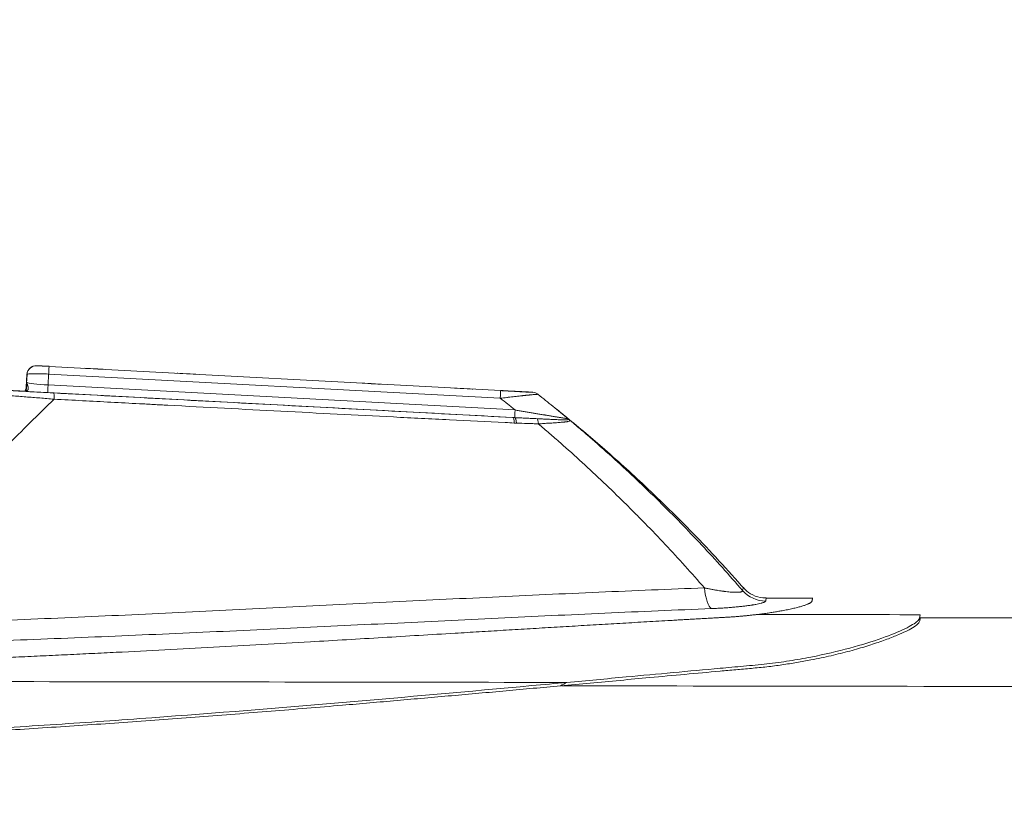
# Model space of a CAD drawing. Header units: millimetres. Extents: x 0 to 594, y 0 to 420.
# Tile 152 of 256: x 288 to 304, y 166 to 179. Entities that reach past the tile are written whole.
import ezdxf

# ---------------------------------------------------------------- set-up
doc = ezdxf.new("R2010")
doc.units = ezdxf.units.MM
doc.layers.add('1', color=7, linetype='Continuous', true_color=0xffffff)
doc.styles.add('Arial', font='txt')
doc.dimstyles.get("Standard").update_dxf_attribs({"dimtxt": 0.18, "dimasz": 0.18, "dimexe": 0.18, "dimexo": 0.0625, "dimgap": 0.09, "dimtad": 0, "dimtih": 1, "dimtoh": 1, "dimdec": 4, "dimzin": 0, "dimdsep": 46, "dimtxsty": 'Standard', "dimcen": 0.09, "dimadec": 0, "dimazin": 0, "dimtfac": 1, "dimtdec": 4, "dimtofl": 0, "dimtmove": 0, "dimatfit": 3, "dimfxl": 0, "dimtolj": 1, "dimtzin": 0, "dimarcsym": 0})

# ---------------------------------------------------------------- blocks, each defined once
blk = doc.blocks.new('_U8')
at = {"layer": '1', "color": 18, "lineweight": 18}
for p, q in [((226.904, 215.398), (226.904, 196.891)), ((318.503, 149.327), (318.503, 200.891)), ((226.904, 198.891), (243.541, 198.891)), ((318.503, 198.891), (301.867, 198.891))]:
    blk.add_line(p, q, dxfattribs=at)
at = {"layer": '1', "color": 18}
for points in [[(226.904, 198.891), (230.404, 199.829), (230.404, 197.953)], [(318.503, 198.891), (315.003, 197.953), (315.003, 199.829)]]:
    blk.add_solid(points, dxfattribs=at)
at = {"layer": '1', "color": 18, "linetype": 'Continuous', "lineweight": 13, "char_height": 3.5, "attachment_point": 7, "line_spacing_factor": 1.047437, "style": 'Arial'}
for s, insert in [('\\fArial|b0|i0;\\W1.0000;LCG (DRY WEIGHT)', (255.173, 196.255)), ('\\fArial|b0|i0;\\W1.0000;1.8', (245.226, 196.255))]:
    blk.add_mtext(s, dxfattribs=dict(at, insert=insert))
blk = doc.blocks.new('_U12')
at = {"layer": '1', "color": 18, "lineweight": 18}
for p, q in [((226.904, 215.398), (336.077, 215.398)), ((334.077, 215.398), (334.077, 177.501)), ((334.077, 127.437), (334.077, 165.334)), ((257.513, 127.437), (336.077, 127.437))]:
    blk.add_line(p, q, dxfattribs=at)
at = {"layer": '1', "color": 18}
for points in [[(334.077, 215.398), (335.015, 211.898), (333.139, 211.898)], [(334.077, 127.437), (333.139, 130.937), (335.015, 130.937)]]:
    blk.add_solid(points, dxfattribs=at)
at = {"layer": '1', "color": 18, "linetype": 'Continuous', "lineweight": 13, "char_height": 3.5, "attachment_point": 7, "rotation": 90, "line_spacing_factor": 1.047437, "style": 'Arial'}
for s, insert in [('\\fArial|b0|i0;\\W1.0000;LIFTING STROPS* EYE', (344.118, 145.124)), ('\\fArial|b0|i0;\\W1.0000;1.76', (337.056, 166.992))]:
    blk.add_mtext(s, dxfattribs=dict(at, insert=insert))

msp = doc.modelspace()

# ---------------------------------------------------------------- linework, layer by layer
at = {"layer": '1', "color": 155, "linetype": 'Continuous', "lineweight": 18}
for p, q in [((287.813, 172.985), (287.802, 172.776)), ((287.814, 172.985), (287.802, 172.773)), ((287.803, 172.775), (287.814, 172.984)), ((295.491, 172.724), (288.171, 173.116)), ((287.783, 172.716), (287.783, 172.716)), ((300.548, 169.357), (299.795, 169.358))]:
    msp.add_line(p, q, dxfattribs=at)
at = {"layer": '1', "color": 155, "linetype": 'Continuous', "lineweight": 13}
for p, q in [((287.814, 172.984), (287.814, 172.985)), ((287.971, 173.127), (287.972, 173.126)), ((288.165, 172.991), (288.156, 172.814)), ((295.485, 172.598), (288.165, 172.991)), ((288.172, 173.115), (295.491, 172.722)), ((295.685, 172.286), (288.149, 172.69)), ((288.156, 172.814), (295.726, 172.408))]:
    msp.add_line(p, q, dxfattribs=at)
at = {"layer": '1', "color": 155, "linetype": 'Continuous', "lineweight": 18}
for centre, major_axis, ratio, start_param, end_param in [((287.963, 172.977), (-0.141, -0.05), 1, 4.317469, 5.888266), ((288.171, 173.116), (-0.2, 0.011), 0.000807, 4.712725, 6.283522), ((288.148, 172.692), (-0.499, 0.027), 0.000807, 5.545211, 5.617924), ((296.003, 172.545), (-0.019, -0.149), 0.999942, 2.596592, 3.215129)]:
    msp.add_ellipse(centre, major_axis=major_axis, ratio=ratio, start_param=start_param, end_param=end_param, dxfattribs=at)
at = {"layer": '1', "color": 155, "linetype": 'Continuous', "lineweight": 13}
for centre, major_axis, ratio, start_param, end_param in [((287.964, 172.976), (-0.141, -0.05), 1, 4.317469, 5.888266), ((288.164, 172.965), (-0.349, 0.019), 0.073672, 4.712055, 6.282852), ((288.172, 173.115), (-0.2, 0.011), 0.000807, 0.000336, 1.571133), ((288.164, 172.965), (0.008, 0.15), 0.000331, 4.886239, 6.282391), ((288.157, 172.84), (-0.349, 0.019), 0.075285, 0.133797, 1.571139), ((288.149, 172.691), (-0.499, 0.027), 0.000807, 0.665814, 1.571133), ((287.888, 172.607), (0.104, -0.108), 0.654021, 2.657323, 3.127732), ((288.157, 172.84), (-0.008, -0.15), 0.000331, 4.886239, 6.282391), ((288.239, 172.534), (-0.008, -0.15), 0.077517, 1.9139, 3.140796), ((295.483, 172.573), (0.008, 0.15), 0.000331, 4.886239, 6.282391), ((295.727, 172.434), (-0.008, -0.15), 0.000331, 4.886239, 6.256032), ((295.677, 172.136), (0.008, 0.15), 0.222991, 5.14428, 6.28237), ((295.711, 172.135), (0.007, 0.15), 0.226343, 5.144034, 6.255309), ((296.067, 172.121), (-0.008, -0.15), 0.231452, 2.016095, 2.955899), ((296.499, 172.142), (0.097, 0.114), 0.793868, 0.015823, 0.096835), ((298.905, 169.68), (-0.021, 0.5), 0.248298, 1.879496, 2.967065), ((299.787, 169.807), (0.489, -0.104), 0.995768, 4.070635, 4.919785)]:
    msp.add_ellipse(centre, major_axis=major_axis, ratio=ratio, start_param=start_param, end_param=end_param, dxfattribs=at)
at = {"layer": '1', "color": 155, "linetype": 'Continuous', "lineweight": 18}
for centre in [(288.901, 173.076), (290.399, 172.996), (293.394, 172.835), (294.892, 172.755)]:
    msp.add_ellipse(centre, major_axis=(0.15, -0.008), ratio=0.000795, dxfattribs=at)
for points, knots in [([(287.922, 173.121), (287.92, 173.121), (287.901, 173.116), (287.868, 173.096), (287.833, 173.057), (287.816, 173.017), (287.815, 172.992), (287.816, 172.985)], [0, 0, 0, 0, 0.025609, 0.327167, 0.594755, 0.882023, 1, 1, 1, 1]), ([(287.81, 172.857), (287.81, 172.854), (287.81, 172.852), (287.809, 172.847), (287.809, 172.844), (287.809, 172.836), (287.808, 172.831), (287.808, 172.82), (287.807, 172.813), (287.807, 172.806)], [0, 0, 0, 0, 0.150421, 0.150421, 0.300842, 0.300842, 0.601685, 0.601685, 1, 1, 1, 1]), ([(287.784, 172.713), (287.719, 172.716), (287.654, 172.72), (287.575, 172.724), (287.562, 172.724), (287.549, 172.725)], [0, 0, 0, 0, 0.829923, 0.829923, 1, 1, 1, 1]), ([(287.756, 172.711), (287.748, 172.712), (287.73, 172.713), (287.713, 172.714), (287.699, 172.714), (287.695, 172.715), (287.688, 172.715), (287.686, 172.715), (287.681, 172.715), (287.679, 172.716), (287.668, 172.716), (287.659, 172.717), (287.65, 172.717)], [0, 0, 0, 0, 0.25, 0.5, 0.5, 0.625, 0.625, 0.6875, 0.6875, 0.75, 0.75, 1, 1, 1, 1]), ([(287.784, 172.715), (287.784, 172.715), (287.783, 172.714), (287.782, 172.713), (287.767, 172.711), (287.753, 172.711), (287.744, 172.713), (287.742, 172.713)], [0, 0, 0, 0, 0.257336, 0.555101, 0.746577, 0.944902, 1, 1, 1, 1]), ([(287.783, 172.716), (287.782, 172.716), (287.782, 172.715), (287.769, 172.713), (287.759, 172.713), (287.755, 172.713)], [0, 0, 0, 0, 0.498046, 0.832135, 1, 1, 1, 1]), ([(287.806, 172.805), (287.806, 172.798), (287.804, 172.77), (287.795, 172.732), (287.784, 172.716), (287.784, 172.715), (287.784, 172.715)], [0, 0, 0, 0, 0.142367, 0.59435, 0.877458, 1, 1, 1, 1]), ([(287.803, 172.775), (287.801, 172.758), (287.793, 172.732), (287.784, 172.717), (287.784, 172.717), (287.784, 172.717)], [0, 0, 0, 0, 0.476972, 0.844287, 1, 1, 1, 1]), ([(296.011, 172.696), (296.011, 172.696), (296.01, 172.696), (296.006, 172.696), (296.004, 172.696), (296.001, 172.696), (296, 172.696), (295.997, 172.696), (295.996, 172.696), (295.992, 172.697), (295.989, 172.697), (295.982, 172.697), (295.979, 172.697), (295.971, 172.698), (295.967, 172.698), (295.961, 172.698), (295.959, 172.698), (295.954, 172.699), (295.952, 172.699), (295.945, 172.699), (295.94, 172.7), (295.93, 172.7), (295.925, 172.7), (295.909, 172.701), (295.898, 172.702), (295.884, 172.703), (295.881, 172.703), (295.875, 172.703), (295.872, 172.703), (295.863, 172.704), (295.857, 172.704), (295.839, 172.705), (295.827, 172.706), (295.801, 172.707), (295.789, 172.708), (295.763, 172.709), (295.75, 172.71), (295.73, 172.711), (295.723, 172.711), (295.71, 172.712), (295.703, 172.712), (295.683, 172.713), (295.669, 172.714), (295.642, 172.716), (295.628, 172.716), (295.601, 172.718), (295.587, 172.719), (295.546, 172.721), (295.518, 172.722), (295.491, 172.724)], [0, 0, 0, 0, 0.0625, 0.0625, 0.09375, 0.09375, 0.109375, 0.109375, 0.125, 0.125, 0.15625, 0.15625, 0.1875, 0.1875, 0.21875, 0.21875, 0.234375, 0.234375, 0.25, 0.25, 0.28125, 0.28125, 0.3125, 0.3125, 0.375, 0.375, 0.390625, 0.390625, 0.40625, 0.40625, 0.4375, 0.4375, 0.5, 0.5, 0.5625, 0.5625, 0.625, 0.625, 0.65625, 0.65625, 0.6875, 0.6875, 0.75, 0.75, 0.8125, 0.8125, 0.875, 0.875, 1, 1, 1, 1]), ([(295.491, 172.722), (295.519, 172.721), (295.546, 172.719), (295.587, 172.717), (295.601, 172.716), (295.628, 172.715), (295.642, 172.714), (295.669, 172.713), (295.682, 172.712), (295.709, 172.71), (295.722, 172.71), (295.748, 172.708), (295.761, 172.708), (295.781, 172.707), (295.787, 172.706), (295.797, 172.706), (295.8, 172.706), (295.807, 172.705), (295.81, 172.705), (295.826, 172.704), (295.838, 172.703), (295.863, 172.702), (295.875, 172.702), (295.889, 172.701), (295.892, 172.701), (295.898, 172.7), (295.906, 172.7), (295.914, 172.699), (295.93, 172.699), (295.94, 172.698), (295.954, 172.697), (295.959, 172.697), (295.965, 172.697), (295.967, 172.697), (295.971, 172.696), (295.973, 172.696), (295.979, 172.696), (295.983, 172.696), (295.989, 172.696), (295.992, 172.695), (295.996, 172.695), (295.998, 172.695), (296, 172.695), (296.001, 172.695), (296.001, 172.695), (296.004, 172.695), (296.006, 172.695), (296.01, 172.694), (296.011, 172.694), (296.011, 172.694)], [0, 0, 0, 0, 0.125, 0.125, 0.1875, 0.1875, 0.25, 0.25, 0.3125, 0.3125, 0.375, 0.375, 0.4375, 0.4375, 0.46875, 0.46875, 0.484375, 0.484375, 0.5, 0.5, 0.5625, 0.5625, 0.625, 0.625, 0.640625, 0.640625, 0.65625, 0.6875, 0.6875, 0.75, 0.75, 0.78125, 0.78125, 0.796875, 0.796875, 0.8125, 0.8125, 0.84375, 0.84375, 0.875, 0.875, 0.890625, 0.898438, 0.898438, 0.90625, 0.90625, 0.9375, 0.9375, 1, 1, 1, 1]), ([(295.491, 172.722), (295.519, 172.721), (295.547, 172.719), (295.588, 172.717), (295.601, 172.716), (295.628, 172.715), (295.642, 172.714), (295.669, 172.713), (295.682, 172.712), (295.709, 172.711), (295.722, 172.71), (295.748, 172.709), (295.762, 172.708), (295.781, 172.707), (295.788, 172.706), (295.797, 172.706), (295.801, 172.706), (295.807, 172.705), (295.81, 172.705), (295.826, 172.704), (295.839, 172.704), (295.863, 172.702), (295.875, 172.702), (295.889, 172.701), (295.892, 172.701), (295.898, 172.701), (295.906, 172.7), (295.915, 172.7), (295.93, 172.699), (295.94, 172.698), (295.954, 172.698), (295.959, 172.697), (295.965, 172.697), (295.967, 172.697), (295.971, 172.697), (295.973, 172.697), (295.979, 172.696), (295.983, 172.696), (295.989, 172.696), (295.992, 172.696), (295.996, 172.695), (295.998, 172.695), (296, 172.695), (296.001, 172.695), (296.002, 172.695), (296.004, 172.695), (296.006, 172.695), (296.01, 172.695), (296.011, 172.695), (296.011, 172.695)], [0, 0, 0, 0, 0.125, 0.125, 0.1875, 0.1875, 0.25, 0.25, 0.3125, 0.3125, 0.375, 0.375, 0.4375, 0.4375, 0.46875, 0.46875, 0.484375, 0.484375, 0.5, 0.5, 0.5625, 0.5625, 0.625, 0.625, 0.640625, 0.640625, 0.65625, 0.6875, 0.6875, 0.75, 0.75, 0.78125, 0.78125, 0.796875, 0.796875, 0.8125, 0.8125, 0.84375, 0.84375, 0.875, 0.875, 0.890625, 0.898438, 0.898438, 0.90625, 0.90625, 0.9375, 0.9375, 1, 1, 1, 1]), ([(296.096, 172.662), (296.178, 172.597), (296.259, 172.532), (296.421, 172.401), (296.501, 172.335), (296.581, 172.268)], [0, 0, 0, 0, 0.5, 0.5, 1, 1, 1, 1]), ([(295.719, 172.284), (295.75, 172.283), (295.78, 172.281), (295.841, 172.279), (295.871, 172.277), (295.931, 172.275), (295.961, 172.273), (296.006, 172.271), (296.021, 172.27), (296.051, 172.269), (296.066, 172.268), (296.081, 172.267)], [0, 0, 0, 0, 0.25, 0.25, 0.5, 0.5, 0.75, 0.75, 0.875, 0.875, 1, 1, 1, 1]), ([(299.441, 169.506), (299.17, 169.815), (298.646, 170.383), (297.871, 171.145), (297.173, 171.777), (296.73, 172.151), (296.524, 172.319)], [0, 0, 0, 0, 0.303522, 0.571347, 0.803506, 1, 1, 1, 1]), ([(299.441, 169.507), (299.17, 169.815), (298.646, 170.383), (297.871, 171.145), (297.173, 171.778), (296.73, 172.151), (296.524, 172.319)], [0, 0, 0, 0, 0.303522, 0.571347, 0.803506, 1, 1, 1, 1]), ([(299.795, 169.364), (299.776, 169.362), (299.701, 169.357), (299.579, 169.402), (299.475, 169.467), (299.435, 169.517), (299.427, 169.528)], [0, 0, 0, 0, 0.132616, 0.539509, 0.903832, 1, 1, 1, 1]), ([(280.659, 169.382), (280.659, 169.382), (280.659, 169.381), (280.66, 169.377), (280.665, 169.364), (280.67, 169.348), (280.674, 169.335), (280.677, 169.326), (280.68, 169.316), (280.684, 169.305), (280.687, 169.293), (280.691, 169.281), (280.695, 169.268), (280.699, 169.256), (280.703, 169.245), (280.706, 169.235), (280.71, 169.224), (280.713, 169.213), (280.716, 169.202), (280.721, 169.191), (280.728, 169.179), (280.737, 169.167), (280.749, 169.155), (280.763, 169.142), (280.78, 169.129), (280.799, 169.116), (280.819, 169.102), (280.842, 169.089), (280.867, 169.075), (280.894, 169.062), (280.922, 169.048), (280.953, 169.034), (280.987, 169.02), (281.022, 169.006), (281.06, 168.992), (281.1, 168.979), (281.141, 168.965), (281.185, 168.952), (281.229, 168.939), (281.275, 168.926), (281.33, 168.911), (281.392, 168.894), (281.463, 168.874), (281.534, 168.854), (281.605, 168.833), (281.677, 168.813), (281.75, 168.792), (281.823, 168.771), (281.897, 168.75), (281.971, 168.729), (282.046, 168.707), (282.121, 168.686), (282.188, 168.666), (282.247, 168.65), (282.298, 168.635), (282.349, 168.62), (282.401, 168.606), (282.452, 168.591), (282.504, 168.577), (282.556, 168.562), (282.608, 168.547), (282.67, 168.53), (282.742, 168.511), (282.825, 168.49), (282.91, 168.471), (282.997, 168.452), (283.085, 168.434), (283.174, 168.418), (283.264, 168.402), (283.361, 168.386), (283.466, 168.371), (283.579, 168.356), (283.694, 168.343), (283.81, 168.331), (283.925, 168.322), (284.038, 168.314), (284.15, 168.307), (284.262, 168.302), (284.374, 168.298), (284.487, 168.296), (284.599, 168.294), (284.696, 168.294), (284.778, 168.295), (284.844, 168.296), (284.91, 168.297), (284.976, 168.299), (285.042, 168.301), (285.108, 168.303), (285.174, 168.305), (285.241, 168.308), (285.351, 168.311), (285.505, 168.317), (285.703, 168.324), (285.901, 168.331), (286.099, 168.338), (286.297, 168.346), (286.495, 168.354), (286.693, 168.361), (286.957, 168.372), (287.286, 168.386), (287.682, 168.403), (288.077, 168.421), (288.472, 168.44), (288.866, 168.459), (289.392, 168.485), (290.049, 168.518), (290.836, 168.561), (291.622, 168.604), (292.341, 168.645), (292.993, 168.683), (293.58, 168.718), (294.166, 168.753), (294.686, 168.784), (295.141, 168.812), (295.531, 168.835), (295.92, 168.858), (296.309, 168.882), (296.697, 168.905), (297.021, 168.924), (297.279, 168.939), (297.473, 168.951), (297.667, 168.962), (297.86, 168.973), (298.054, 168.985), (298.215, 168.994), (298.344, 169.001), (298.441, 169.007), (298.538, 169.012), (298.634, 169.018), (298.731, 169.023), (298.827, 169.029), (298.924, 169.034), (299.01, 169.039), (299.085, 169.043), (299.149, 169.047), (299.212, 169.051), (299.275, 169.055), (299.337, 169.06), (299.398, 169.066), (299.458, 169.071), (299.518, 169.077), (299.587, 169.085), (299.663, 169.094), (299.747, 169.104), (299.829, 169.116), (299.906, 169.128), (299.981, 169.14), (300.044, 169.151), (300.097, 169.161), (300.141, 169.17), (300.183, 169.179), (300.222, 169.188), (300.26, 169.197), (300.295, 169.206), (300.329, 169.214), (300.36, 169.223), (300.389, 169.232), (300.415, 169.24), (300.439, 169.249), (300.461, 169.257), (300.479, 169.265), (300.495, 169.272), (300.508, 169.28), (300.519, 169.287), (300.527, 169.294), (300.533, 169.3), (300.536, 169.306), (300.537, 169.312), (300.538, 169.317), (300.539, 169.322), (300.54, 169.327), (300.541, 169.332), (300.542, 169.336), (300.543, 169.339), (300.544, 169.343), (300.545, 169.347), (300.545, 169.351), (300.546, 169.354), (300.546, 169.356), (300.547, 169.357), (300.547, 169.357), (300.547, 169.357)], [0, 0, 0, 0, 0.003159, 0.014736, 0.026315, 0.037884, 0.041736, 0.045587, 0.049437, 0.053285, 0.057133, 0.060981, 0.064829, 0.068677, 0.071243, 0.073809, 0.076375, 0.078942, 0.081509, 0.084078, 0.086651, 0.089231, 0.091821, 0.094425, 0.097035, 0.099643, 0.102242, 0.104833, 0.107418, 0.110003, 0.112591, 0.115186, 0.117793, 0.120406, 0.123016, 0.125618, 0.128212, 0.130802, 0.133388, 0.135973, 0.138559, 0.142438, 0.146319, 0.150201, 0.154085, 0.15797, 0.161855, 0.165739, 0.169621, 0.173501, 0.17738, 0.181258, 0.185136, 0.187721, 0.190305, 0.19289, 0.195475, 0.19806, 0.200645, 0.20323, 0.205816, 0.208405, 0.212296, 0.216192, 0.220085, 0.22397, 0.22784, 0.231699, 0.235552, 0.239403, 0.244031, 0.248674, 0.253336, 0.258005, 0.26267, 0.267097, 0.271512, 0.275918, 0.28032, 0.284722, 0.289127, 0.293541, 0.296121, 0.298704, 0.301291, 0.303882, 0.306476, 0.309071, 0.311666, 0.31426, 0.316855, 0.324639, 0.332423, 0.340206, 0.347989, 0.355772, 0.363555, 0.371338, 0.379122, 0.394689, 0.410256, 0.425823, 0.44139, 0.456955, 0.472521, 0.503654, 0.534787, 0.565915, 0.597036, 0.620376, 0.643714, 0.667054, 0.690394, 0.705956, 0.72152, 0.737085, 0.752652, 0.768219, 0.783786, 0.791569, 0.799351, 0.807134, 0.814917, 0.822699, 0.830482, 0.834374, 0.838266, 0.842158, 0.846049, 0.849941, 0.853834, 0.857726, 0.861617, 0.86421, 0.866799, 0.869382, 0.871958, 0.874531, 0.877103, 0.879677, 0.882254, 0.884838, 0.888725, 0.89261, 0.896478, 0.900336, 0.904198, 0.908073, 0.910665, 0.913259, 0.915847, 0.918424, 0.920993, 0.923561, 0.926133, 0.92871, 0.931294, 0.933885, 0.936475, 0.939052, 0.941607, 0.944146, 0.946673, 0.949196, 0.951719, 0.954244, 0.956776, 0.959313, 0.961854, 0.964396, 0.966938, 0.969481, 0.972023, 0.974565, 0.977108, 0.980922, 0.984736, 0.988548, 0.992357, 0.996167, 1, 1, 1, 1]), ([(296.46, 167.935), (296.621, 167.95), (296.943, 167.979), (297.425, 168.024), (297.936, 168.071), (298.477, 168.121), (298.942, 168.163), (299.301, 168.196), (299.554, 168.218), (299.807, 168.242), (300.051, 168.275), (300.289, 168.312), (300.558, 168.36), (300.85, 168.422), (301.154, 168.499), (301.43, 168.579), (301.673, 168.66), (301.88, 168.739), (302.049, 168.813), (302.175, 168.879), (302.239, 168.927), (302.271, 168.959), (302.281, 168.98), (302.284, 169.001), (302.288, 169.019), (302.292, 169.036), (302.292, 169.039), (302.292, 169.038), (302.292, 169.038)], [0, 0, 0, 0, 0.054746, 0.109492, 0.164239, 0.229252, 0.294265, 0.323158, 0.352055, 0.380942, 0.409834, 0.438722, 0.467614, 0.510935, 0.554258, 0.59758, 0.6409, 0.68422, 0.72754, 0.770853, 0.814171, 0.835839, 0.857506, 0.879178, 0.911683, 0.944189, 0.998363, 1, 1, 1, 1]), ([(302.292, 169.088), (302.292, 169.088), (302.292, 169.088), (302.292, 169.088), (302.29, 169.079), (302.286, 169.058), (302.285, 169.053), (302.283, 169.042), (302.282, 169.036), (302.278, 169.023), (302.274, 169.016), (302.263, 169.001), (302.255, 168.993), (302.227, 168.967), (302.201, 168.948), (302.133, 168.906), (302.091, 168.884), (301.943, 168.813), (301.817, 168.761), (301.517, 168.654), (301.342, 168.599), (300.956, 168.495), (300.744, 168.445), (300.406, 168.379), (300.289, 168.359), (300.111, 168.331), (300.05, 168.322), (299.929, 168.305), (299.868, 168.298), (299.681, 168.276), (299.554, 168.265), (299.301, 168.242), (299.174, 168.231), (298.541, 168.173), (298.033, 168.126), (297.205, 168.049), (296.885, 168.02), (296.565, 167.99)], [0, 0, 0, 0, 0.012497, 0.012497, 0.100219, 0.100219, 0.12215, 0.12215, 0.14408, 0.14408, 0.166011, 0.166011, 0.187941, 0.187941, 0.231803, 0.231803, 0.275664, 0.275664, 0.363386, 0.363386, 0.451108, 0.451108, 0.538831, 0.538831, 0.582692, 0.582692, 0.604622, 0.604622, 0.626553, 0.626553, 0.670414, 0.670414, 0.714275, 0.714275, 0.88972, 0.88972, 1, 1, 1, 1]), ([(296.565, 167.99), (296.376, 167.973), (296.186, 167.955), (294.977, 167.844), (293.953, 167.752), (291.899, 167.577), (290.869, 167.493), (289.319, 167.379), (288.802, 167.343), (287.767, 167.275), (287.248, 167.243), (286.47, 167.199), (286.21, 167.185), (285.691, 167.159), (285.431, 167.146), (285.041, 167.127), (284.911, 167.121), (284.651, 167.112), (284.521, 167.108), (284.26, 167.108), (284.129, 167.112), (283.869, 167.122), (283.739, 167.13), (283.352, 167.161), (283.096, 167.192), (282.596, 167.274), (282.352, 167.325), (282.001, 167.416), (281.887, 167.448), (281.663, 167.517), (281.554, 167.553), (281.342, 167.628), (281.24, 167.668), (281.042, 167.748), (280.945, 167.789), (280.849, 167.83)], [0, 0, 0, 0, 0.035812, 0.035812, 0.22865, 0.22865, 0.421487, 0.421487, 0.517906, 0.517906, 0.614325, 0.614325, 0.662534, 0.662534, 0.710744, 0.710744, 0.734848, 0.734848, 0.758953, 0.758953, 0.783058, 0.783058, 0.807162, 0.807162, 0.855372, 0.855372, 0.903581, 0.903581, 0.927686, 0.927686, 0.951791, 0.951791, 0.975895, 0.975895, 1, 1, 1, 1]), ([(280.849, 167.785), (280.897, 167.765), (280.993, 167.724), (281.14, 167.664), (281.291, 167.604), (281.499, 167.527), (281.772, 167.438), (282.116, 167.34), (282.494, 167.252), (282.907, 167.177), (283.351, 167.119), (283.75, 167.086), (284.097, 167.07), (284.423, 167.064), (284.781, 167.074), (285.171, 167.092), (285.561, 167.11), (286.016, 167.133), (286.535, 167.161), (287.119, 167.194), (287.702, 167.229), (288.479, 167.279), (289.449, 167.345), (290.61, 167.432), (291.77, 167.523), (292.837, 167.612), (293.812, 167.697), (294.696, 167.775), (295.579, 167.854), (296.166, 167.908), (296.46, 167.935)], [0, 0, 0, 0, 0.012134, 0.024267, 0.0364, 0.048532, 0.072793, 0.097054, 0.121314, 0.149615, 0.177914, 0.206223, 0.224418, 0.24262, 0.26688, 0.291149, 0.315416, 0.339681, 0.376082, 0.412483, 0.448883, 0.485284, 0.558084, 0.630885, 0.703685, 0.776486, 0.832365, 0.888243, 0.944121, 1, 1, 1, 1])]:
    msp.add_open_spline(points, degree=3, knots=knots, dxfattribs=at)
at = {"layer": '1', "color": 155, "linetype": 'Continuous', "lineweight": 13}
for points, knots in [([(287.805, 172.785), (287.806, 172.788), (287.806, 172.792), (287.807, 172.805), (287.808, 172.815), (287.809, 172.83), (287.809, 172.835), (287.81, 172.843), (287.81, 172.845), (287.81, 172.85), (287.81, 172.853), (287.81, 172.855)], [0, 0, 0, 0, 0.140478, 0.140478, 0.570239, 0.570239, 0.78512, 0.78512, 0.89256, 0.89256, 1, 1, 1, 1]), ([(287.81, 172.855), (287.81, 172.855), (287.81, 172.854), (287.811, 172.853), (287.811, 172.851), (287.811, 172.85), (287.812, 172.846), (287.813, 172.844), (287.815, 172.837), (287.816, 172.832), (287.819, 172.823), (287.82, 172.818), (287.824, 172.808), (287.825, 172.803), (287.828, 172.795), (287.828, 172.793), (287.83, 172.788), (287.831, 172.785), (287.832, 172.78), (287.833, 172.777), (287.834, 172.772), (287.834, 172.769), (287.835, 172.764), (287.835, 172.761), (287.835, 172.756), (287.835, 172.753), (287.834, 172.749), (287.834, 172.747), (287.833, 172.744), (287.833, 172.743), (287.831, 172.739), (287.83, 172.736), (287.828, 172.734)], [0, 0, 0, 0, 0.015625, 0.015625, 0.03125, 0.0625, 0.0625, 0.125, 0.125, 0.25, 0.25, 0.375, 0.375, 0.5, 0.5, 0.5625, 0.5625, 0.625, 0.625, 0.6875, 0.6875, 0.75, 0.75, 0.8125, 0.8125, 0.875, 0.875, 0.90625, 0.90625, 0.9375, 0.9375, 1, 1, 1, 1]), ([(288.253, 172.584), (288.176, 172.59), (288.1, 172.597), (287.947, 172.609), (287.871, 172.615), (287.719, 172.627), (287.644, 172.633), (287.493, 172.645), (287.418, 172.651), (287.305, 172.66), (287.268, 172.663), (287.221, 172.667), (287.212, 172.668), (287.193, 172.669), (287.184, 172.67), (287.156, 172.672), (287.137, 172.673), (287.081, 172.678), (287.045, 172.681), (286.971, 172.686), (286.935, 172.689), (286.89, 172.693), (286.881, 172.693), (286.863, 172.695), (286.836, 172.697), (286.809, 172.699), (286.756, 172.703), (286.721, 172.705), (286.678, 172.709), (286.665, 172.71), (286.652, 172.711), (286.643, 172.711), (286.639, 172.712), (286.618, 172.713), (286.6, 172.715), (286.55, 172.718), (286.516, 172.721), (286.483, 172.723)], [0, 0, 0, 0, 0.125, 0.125, 0.25, 0.25, 0.375, 0.375, 0.5, 0.5, 0.5625, 0.5625, 0.578125, 0.578125, 0.59375, 0.59375, 0.625, 0.625, 0.6875, 0.6875, 0.75, 0.75, 0.765625, 0.765625, 0.78125, 0.8125, 0.8125, 0.875, 0.875, 0.890625, 0.898437, 0.898437, 0.90625, 0.90625, 0.9375, 0.9375, 1, 1, 1, 1]), ([(286.544, 172.776), (286.576, 172.774), (286.609, 172.772), (286.674, 172.769), (286.707, 172.767), (286.774, 172.763), (286.808, 172.761), (286.876, 172.758), (286.91, 172.756), (287.014, 172.75), (287.084, 172.746), (287.174, 172.742), (287.191, 172.741), (287.218, 172.739), (287.227, 172.739), (287.245, 172.738), (287.29, 172.735), (287.336, 172.733), (287.444, 172.727), (287.516, 172.723), (287.662, 172.715), (287.734, 172.712), (287.88, 172.704), (287.954, 172.7), (288.1, 172.692), (288.174, 172.688), (288.247, 172.684)], [0, 0, 0, 0, 0.0625, 0.0625, 0.125, 0.125, 0.1875, 0.1875, 0.25, 0.25, 0.375, 0.375, 0.40625, 0.40625, 0.421875, 0.421875, 0.4375, 0.5, 0.5, 0.625, 0.625, 0.75, 0.75, 0.875, 0.875, 1, 1, 1, 1]), ([(287.649, 172.719), (287.658, 172.718), (287.667, 172.718), (287.679, 172.717), (287.681, 172.717), (287.685, 172.717), (287.688, 172.717), (287.694, 172.716), (287.699, 172.716), (287.712, 172.715), (287.73, 172.714), (287.747, 172.714), (287.756, 172.713)], [0, 0, 0, 0, 0.25, 0.25, 0.3125, 0.3125, 0.375, 0.375, 0.5, 0.5, 0.75, 1, 1, 1, 1]), ([(287.828, 172.734), (287.827, 172.732), (287.825, 172.73), (287.823, 172.728), (287.822, 172.727), (287.821, 172.726), (287.82, 172.725), (287.818, 172.724), (287.815, 172.722), (287.812, 172.72), (287.809, 172.719), (287.808, 172.718), (287.807, 172.718), (287.806, 172.717), (287.803, 172.716), (287.801, 172.716), (287.799, 172.715), (287.797, 172.715), (287.796, 172.714), (287.794, 172.714), (287.792, 172.713), (287.787, 172.712), (287.783, 172.712), (287.775, 172.711), (287.772, 172.711), (287.766, 172.711), (287.764, 172.711), (287.76, 172.711), (287.758, 172.711), (287.756, 172.711)], [0, 0, 0, 0, 0.125, 0.125, 0.15625, 0.15625, 0.1875, 0.25, 0.25, 0.375, 0.375, 0.40625, 0.40625, 0.4375, 0.4375, 0.5, 0.53125, 0.53125, 0.5625, 0.5625, 0.625, 0.625, 0.75, 0.75, 0.875, 0.875, 0.9375, 0.9375, 1, 1, 1, 1]), ([(288.247, 172.684), (288.874, 172.65), (289.499, 172.617), (290.746, 172.55), (291.368, 172.517), (292.607, 172.451), (293.225, 172.418), (294.458, 172.352), (295.072, 172.319), (295.685, 172.286)], [0, 0, 0, 0, 0.25, 0.25, 0.5, 0.5, 0.75, 0.75, 1, 1, 1, 1]), ([(296.096, 172.662), (296.096, 172.663), (296.095, 172.663), (296.09, 172.663), (296.089, 172.663), (296.085, 172.663), (296.084, 172.663), (296.083, 172.663), (296.082, 172.663), (296.081, 172.662), (296.08, 172.662), (296.074, 172.662), (296.067, 172.662), (296.056, 172.661), (296.052, 172.66), (296.045, 172.66), (296.043, 172.66), (296.038, 172.659), (296.036, 172.659), (296.024, 172.658), (296.013, 172.657), (295.991, 172.655), (295.979, 172.654), (295.963, 172.652), (295.958, 172.652), (295.953, 172.651), (295.95, 172.651), (295.948, 172.651), (295.939, 172.65), (295.926, 172.649), (295.912, 172.647), (295.901, 172.646), (295.897, 172.646), (295.892, 172.645), (295.89, 172.645), (295.886, 172.644), (295.877, 172.643), (295.868, 172.642), (295.856, 172.641), (295.852, 172.641), (295.845, 172.64), (295.841, 172.639), (295.821, 172.637), (295.806, 172.636), (295.773, 172.632), (295.757, 172.63), (295.725, 172.626), (295.708, 172.625), (295.675, 172.621), (295.658, 172.619), (295.632, 172.616), (295.624, 172.615), (295.606, 172.613), (295.598, 172.612), (295.572, 172.609), (295.554, 172.607), (295.52, 172.603), (295.502, 172.601), (295.485, 172.598)], [0, 0, 0, 0, 0.0625, 0.0625, 0.09375, 0.09375, 0.109375, 0.109375, 0.117187, 0.117187, 0.125, 0.125, 0.1875, 0.1875, 0.21875, 0.21875, 0.234375, 0.234375, 0.25, 0.25, 0.3125, 0.3125, 0.375, 0.375, 0.390625, 0.398438, 0.398438, 0.40625, 0.40625, 0.4375, 0.46875, 0.46875, 0.484375, 0.484375, 0.492188, 0.492188, 0.5, 0.53125, 0.53125, 0.546875, 0.546875, 0.5625, 0.5625, 0.625, 0.625, 0.6875, 0.6875, 0.75, 0.75, 0.8125, 0.8125, 0.84375, 0.84375, 0.875, 0.875, 0.9375, 0.9375, 1, 1, 1, 1]), ([(296.011, 172.695), (296.01, 172.695), (296.009, 172.695), (296.008, 172.695), (296.008, 172.695), (296.008, 172.695), (296.008, 172.695), (296.009, 172.696), (296.01, 172.696), (296.011, 172.696)], [0, 0, 0, 0, 0.25, 0.25, 0.5, 0.5, 0.75, 0.75, 1, 1, 1, 1]), ([(288.253, 172.584), (288.179, 172.512), (288.106, 172.439), (287.959, 172.294), (287.885, 172.221), (287.775, 172.113), (287.719, 172.058), (287.664, 172.004), (287.636, 171.977), (287.618, 171.958), (287.526, 171.868), (287.443, 171.785), (287.298, 171.638), (287.225, 171.564), (287.081, 171.415), (287.01, 171.34), (286.797, 171.115), (286.656, 170.963), (286.377, 170.656), (286.24, 170.501), (286.069, 170.305), (286.035, 170.266), (285.968, 170.188), (285.866, 170.069), (285.766, 169.951), (285.566, 169.712), (285.434, 169.552), (285.173, 169.229), (285.044, 169.066), (284.917, 168.902)], [0, 0, 0, 0, 0.0625, 0.0625, 0.125, 0.125, 0.15625, 0.171875, 0.171875, 0.179687, 0.1875, 0.25, 0.25, 0.3125, 0.3125, 0.375, 0.375, 0.5, 0.5, 0.625, 0.625, 0.65625, 0.65625, 0.6875, 0.75, 0.75, 0.875, 0.875, 1, 1, 1, 1]), ([(295.565, 172.205), (295.264, 172.219), (294.962, 172.234), (294.509, 172.257), (294.358, 172.264), (294.055, 172.28), (293.904, 172.287), (293.449, 172.31), (293.146, 172.326), (292.538, 172.357), (292.234, 172.373), (291.32, 172.42), (290.708, 172.453), (290.019, 172.489), (289.942, 172.493), (289.789, 172.502), (289.559, 172.514), (289.328, 172.526), (288.868, 172.551), (288.56, 172.567), (288.253, 172.584)], [0, 0, 0, 0, 0.125, 0.125, 0.1875, 0.1875, 0.25, 0.25, 0.375, 0.375, 0.5, 0.5, 0.75, 0.75, 0.78125, 0.78125, 0.8125, 0.875, 0.875, 1, 1, 1, 1]), ([(295.726, 172.408), (295.716, 172.416), (295.706, 172.424), (295.686, 172.44), (295.656, 172.464), (295.585, 172.519), (295.525, 172.567), (295.485, 172.598)], [0, 0, 0, 0, 0.125, 0.125, 0.25, 0.5, 1, 1, 1, 1]), ([(295.726, 172.408), (295.748, 172.404), (295.769, 172.401), (295.812, 172.393), (295.834, 172.39), (295.877, 172.382), (295.898, 172.379), (295.941, 172.371), (295.962, 172.368), (296.005, 172.361), (296.026, 172.357), (296.068, 172.35), (296.089, 172.346), (296.131, 172.339), (296.152, 172.336), (296.183, 172.33), (296.194, 172.329), (296.209, 172.326), (296.215, 172.325), (296.225, 172.324), (296.23, 172.323), (296.256, 172.318), (296.277, 172.315), (296.317, 172.308), (296.336, 172.305), (296.365, 172.3), (296.375, 172.299), (296.387, 172.297), (296.389, 172.297), (296.394, 172.296), (296.396, 172.295), (296.403, 172.294), (296.408, 172.294), (296.422, 172.291), (296.431, 172.29), (296.448, 172.287), (296.456, 172.286), (296.473, 172.283), (296.481, 172.282), (296.496, 172.28), (296.504, 172.278), (296.514, 172.277), (296.518, 172.276), (296.522, 172.276), (296.523, 172.275), (296.525, 172.275), (296.526, 172.275), (296.528, 172.275), (296.53, 172.274), (296.537, 172.273), (296.543, 172.272), (296.554, 172.271), (296.559, 172.27), (296.565, 172.27), (296.567, 172.269), (296.569, 172.269), (296.57, 172.269), (296.572, 172.269), (296.572, 172.269), (296.573, 172.269), (296.576, 172.268), (296.58, 172.268), (296.581, 172.268), (296.581, 172.268)], [0, 0, 0, 0, 0.0625, 0.0625, 0.125, 0.125, 0.1875, 0.1875, 0.25, 0.25, 0.3125, 0.3125, 0.375, 0.375, 0.4375, 0.4375, 0.46875, 0.46875, 0.484375, 0.484375, 0.5, 0.5, 0.5625, 0.5625, 0.625, 0.625, 0.65625, 0.65625, 0.664062, 0.664062, 0.671875, 0.671875, 0.6875, 0.6875, 0.71875, 0.71875, 0.75, 0.75, 0.78125, 0.78125, 0.8125, 0.8125, 0.828125, 0.828125, 0.832031, 0.832031, 0.835937, 0.835937, 0.84375, 0.84375, 0.875, 0.875, 0.90625, 0.90625, 0.921875, 0.921875, 0.929687, 0.933594, 0.933594, 0.9375, 0.9375, 0.96875, 1, 1, 1, 1]), ([(296.101, 172.183), (296.072, 172.185), (296.042, 172.186), (295.983, 172.188), (295.953, 172.189), (295.864, 172.192), (295.805, 172.193), (295.745, 172.196)], [0, 0, 0, 0, 0.25, 0.25, 0.5, 0.5, 1, 1, 1, 1]), ([(296.081, 172.267), (296.111, 172.266), (296.141, 172.264), (296.179, 172.262), (296.186, 172.262), (296.201, 172.261), (296.208, 172.261), (296.23, 172.26), (296.245, 172.259), (296.274, 172.258), (296.288, 172.257), (296.316, 172.256), (296.33, 172.255), (296.347, 172.254), (296.35, 172.254), (296.357, 172.254), (296.367, 172.253), (296.377, 172.253), (296.397, 172.252), (296.409, 172.251), (296.434, 172.251), (296.446, 172.25), (296.461, 172.25), (296.464, 172.25), (296.469, 172.249), (296.472, 172.249), (296.48, 172.249), (296.486, 172.249), (296.502, 172.249), (296.512, 172.249), (296.526, 172.249), (296.53, 172.249), (296.539, 172.249), (296.543, 172.249), (296.555, 172.249), (296.561, 172.249), (296.569, 172.25), (296.57, 172.25), (296.573, 172.251), (296.574, 172.251), (296.578, 172.252), (296.58, 172.252), (296.583, 172.253), (296.585, 172.254), (296.586, 172.255), (296.587, 172.255), (296.588, 172.256), (296.588, 172.256), (296.589, 172.257), (296.589, 172.257), (296.589, 172.258), (296.589, 172.259), (296.589, 172.26), (296.589, 172.26), (296.588, 172.261), (296.588, 172.261), (296.587, 172.262), (296.587, 172.262), (296.587, 172.263)], [0, 0, 0, 0, 0.125, 0.125, 0.15625, 0.15625, 0.1875, 0.1875, 0.25, 0.25, 0.3125, 0.3125, 0.375, 0.375, 0.390625, 0.390625, 0.40625, 0.4375, 0.4375, 0.5, 0.5, 0.5625, 0.5625, 0.578125, 0.578125, 0.59375, 0.59375, 0.625, 0.625, 0.6875, 0.6875, 0.71875, 0.71875, 0.75, 0.75, 0.8125, 0.8125, 0.828125, 0.828125, 0.84375, 0.84375, 0.875, 0.875, 0.90625, 0.90625, 0.921875, 0.921875, 0.9375, 0.9375, 0.953125, 0.953125, 0.96875, 0.96875, 0.984375, 0.984375, 0.992188, 0.992188, 1, 1, 1, 1]), ([(296.609, 172.237), (296.609, 172.236), (296.609, 172.234), (296.608, 172.233), (296.607, 172.232), (296.607, 172.231), (296.606, 172.231), (296.606, 172.23), (296.604, 172.229), (296.603, 172.228), (296.599, 172.227), (296.597, 172.226), (296.59, 172.223), (296.585, 172.222), (296.578, 172.22), (296.577, 172.22), (296.575, 172.22), (296.573, 172.219), (296.566, 172.218), (296.561, 172.217), (296.549, 172.216), (296.54, 172.215), (296.527, 172.213), (296.522, 172.213), (296.515, 172.212), (296.512, 172.212), (296.507, 172.211), (296.505, 172.211), (296.492, 172.21), (296.481, 172.209), (296.459, 172.207), (296.447, 172.206), (296.423, 172.204), (296.411, 172.203), (296.395, 172.202), (296.392, 172.202), (296.385, 172.201), (296.382, 172.201), (296.372, 172.2), (296.366, 172.2), (296.346, 172.199), (296.333, 172.198), (296.305, 172.196), (296.291, 172.195), (296.27, 172.194), (296.26, 172.193), (296.249, 172.192), (296.242, 172.192), (296.238, 172.192), (296.22, 172.191), (296.206, 172.19), (296.161, 172.187), (296.132, 172.185), (296.101, 172.183)], [0, 0, 0, 0, 0.03125, 0.03125, 0.046875, 0.054688, 0.054688, 0.0625, 0.0625, 0.09375, 0.09375, 0.125, 0.125, 0.1875, 0.1875, 0.195313, 0.195313, 0.203125, 0.21875, 0.25, 0.25, 0.3125, 0.3125, 0.34375, 0.34375, 0.359375, 0.359375, 0.375, 0.375, 0.4375, 0.4375, 0.5, 0.5, 0.5625, 0.5625, 0.578125, 0.578125, 0.59375, 0.59375, 0.625, 0.625, 0.6875, 0.6875, 0.75, 0.75, 0.78125, 0.796875, 0.796875, 0.8125, 0.8125, 0.875, 0.875, 1, 1, 1, 1]), ([(296.581, 172.268), (296.583, 172.267), (296.584, 172.266), (296.586, 172.264), (296.589, 172.261), (296.593, 172.259), (296.595, 172.257)], [0, 0, 0, 0, 0.25, 0.25, 0.5, 1, 1, 1, 1]), ([(296.587, 172.263), (296.586, 172.264), (296.585, 172.265), (296.583, 172.266), (296.582, 172.267), (296.582, 172.268), (296.581, 172.268)], [0, 0, 0, 0, 0.5, 0.75, 0.75, 1, 1, 1, 1]), ([(296.595, 172.257), (296.626, 172.23), (296.658, 172.204), (296.721, 172.151), (296.815, 172.071), (296.909, 171.99), (297.096, 171.827), (297.219, 171.718), (297.463, 171.496), (297.584, 171.384), (297.763, 171.214), (297.853, 171.128), (297.942, 171.042), (298.001, 170.985), (298.03, 170.956), (298.295, 170.695), (298.525, 170.458), (298.975, 169.976), (299.195, 169.73), (299.411, 169.48)], [0, 0, 0, 0, 0.03125, 0.03125, 0.0625, 0.125, 0.125, 0.25, 0.25, 0.375, 0.375, 0.4375, 0.46875, 0.46875, 0.5, 0.5, 0.75, 0.75, 1, 1, 1, 1]), ([(296.595, 172.257), (296.595, 172.256), (296.596, 172.256), (296.597, 172.254), (296.598, 172.254), (296.6, 172.252), (296.601, 172.251), (296.603, 172.249), (296.604, 172.248), (296.605, 172.247), (296.606, 172.246), (296.607, 172.244), (296.607, 172.244), (296.608, 172.242), (296.609, 172.241), (296.609, 172.239), (296.609, 172.238), (296.609, 172.237)], [0, 0, 0, 0, 0.0625, 0.0625, 0.125, 0.125, 0.25, 0.25, 0.375, 0.375, 0.5, 0.5, 0.625, 0.625, 0.75, 0.75, 1, 1, 1, 1]), ([(298.793, 169.523), (298.586, 169.762), (298.374, 169.996), (298.05, 170.342), (297.941, 170.456), (297.803, 170.597), (297.776, 170.625), (297.72, 170.681), (297.693, 170.709), (297.609, 170.793), (297.553, 170.849), (297.385, 171.016), (297.272, 171.125), (297.043, 171.343), (296.928, 171.45), (296.695, 171.664), (296.578, 171.769), (296.4, 171.926), (296.341, 171.978), (296.251, 172.055), (296.221, 172.081), (296.161, 172.132), (296.131, 172.158), (296.101, 172.183)], [0, 0, 0, 0, 0.25, 0.25, 0.375, 0.375, 0.40625, 0.40625, 0.4375, 0.4375, 0.5, 0.5, 0.625, 0.625, 0.75, 0.75, 0.875, 0.875, 0.9375, 0.9375, 0.96875, 0.96875, 1, 1, 1, 1]), ([(284.917, 168.902), (285.504, 168.921), (286.09, 168.943), (287.259, 168.988), (287.842, 169.013), (289.007, 169.064), (289.588, 169.091), (290.748, 169.147), (291.327, 169.175), (292.483, 169.233), (293.06, 169.261), (294.212, 169.319), (294.787, 169.347), (295.935, 169.402), (296.508, 169.428), (297.652, 169.478), (298.223, 169.502), (298.793, 169.523)], [0, 0, 0, 0, 0.125, 0.125, 0.25, 0.25, 0.375, 0.375, 0.5, 0.5, 0.625, 0.625, 0.75, 0.75, 0.875, 0.875, 1, 1, 1, 1]), ([(298.793, 169.523), (298.812, 169.52), (298.83, 169.516), (298.867, 169.508), (298.885, 169.505), (298.922, 169.498), (298.94, 169.494), (298.976, 169.488), (298.993, 169.485), (299.029, 169.479), (299.046, 169.477), (299.072, 169.473), (299.081, 169.471), (299.092, 169.47), (299.094, 169.47), (299.098, 169.469), (299.1, 169.469), (299.107, 169.468), (299.111, 169.467), (299.132, 169.465), (299.149, 169.463), (299.181, 169.459), (299.197, 169.458), (299.227, 169.455), (299.242, 169.454), (299.259, 169.453), (299.263, 169.453), (299.27, 169.452), (299.273, 169.452), (299.283, 169.452), (299.29, 169.452), (299.309, 169.451), (299.321, 169.451), (299.337, 169.452), (299.343, 169.452), (299.35, 169.453), (299.353, 169.453), (299.357, 169.453), (299.36, 169.454), (299.366, 169.454), (299.371, 169.455), (299.376, 169.456), (299.376, 169.456), (299.378, 169.456), (299.379, 169.456), (299.382, 169.457), (299.384, 169.457), (299.392, 169.459), (299.397, 169.461), (299.405, 169.466), (299.408, 169.468), (299.41, 169.471), (299.411, 169.472), (299.411, 169.474), (299.412, 169.476), (299.411, 169.478), (299.411, 169.48)], [0, 0, 0, 0, 0.0625, 0.0625, 0.125, 0.125, 0.1875, 0.1875, 0.25, 0.25, 0.3125, 0.3125, 0.34375, 0.34375, 0.351563, 0.351563, 0.359375, 0.359375, 0.375, 0.375, 0.4375, 0.4375, 0.5, 0.5, 0.5625, 0.5625, 0.578125, 0.578125, 0.59375, 0.59375, 0.625, 0.625, 0.6875, 0.6875, 0.71875, 0.71875, 0.734375, 0.734375, 0.75, 0.75, 0.78125, 0.78125, 0.789063, 0.789063, 0.796875, 0.796875, 0.8125, 0.8125, 0.875, 0.875, 0.9375, 0.9375, 0.953125, 0.953125, 0.96875, 1, 1, 1, 1]), ([(299.411, 169.48), (299.415, 169.496), (299.42, 169.52), (299.422, 169.528), (299.422, 169.528), (299.422, 169.528), (299.421, 169.528), (299.421, 169.528), (299.421, 169.528)], [0, 0, 0, 0, 0.442246, 0.884491, 0.884491, 0.995052, 0.995052, 1, 1, 1, 1]), ([(299.797, 169.358), (299.797, 169.358), (299.797, 169.358), (299.797, 169.358), (299.795, 169.35), (299.79, 169.326), (299.786, 169.309)], [0, 0, 0, 0, 0.009441, 0.009441, 0.504721, 1, 1, 1, 1]), ([(298.905, 169.187), (298.331, 169.164), (297.756, 169.139), (296.605, 169.087), (296.028, 169.06), (294.873, 169.004), (294.295, 168.976), (293.136, 168.92), (292.556, 168.892), (291.394, 168.837), (290.811, 168.81), (289.645, 168.758), (289.06, 168.733), (287.89, 168.686), (287.303, 168.663), (286.128, 168.622), (285.539, 168.604), (284.95, 168.587)], [0, 0, 0, 0, 0.125, 0.125, 0.25, 0.25, 0.375, 0.375, 0.5, 0.5, 0.625, 0.625, 0.75, 0.75, 0.875, 0.875, 1, 1, 1, 1]), ([(299.786, 169.309), (299.785, 169.307), (299.783, 169.304), (299.777, 169.298), (299.772, 169.296), (299.759, 169.29), (299.752, 169.287), (299.738, 169.282), (299.733, 169.28), (299.727, 169.279), (299.725, 169.278), (299.722, 169.277), (299.718, 169.276), (299.714, 169.275), (299.699, 169.271), (299.686, 169.268), (299.658, 169.262), (299.642, 169.259), (299.609, 169.252), (299.591, 169.249), (299.57, 169.246), (299.568, 169.245), (299.563, 169.245), (299.56, 169.244), (299.553, 169.243), (299.539, 169.241), (299.523, 169.239), (299.492, 169.234), (299.471, 169.232), (299.426, 169.226), (299.404, 169.223), (299.368, 169.22), (299.356, 169.218), (299.338, 169.217), (299.332, 169.216), (299.322, 169.215), (299.319, 169.215), (299.313, 169.214), (299.285, 169.212), (299.256, 169.209), (299.205, 169.205), (299.179, 169.203), (299.126, 169.199), (299.099, 169.197), (299.044, 169.194), (299.017, 169.193), (298.961, 169.19), (298.933, 169.189), (298.905, 169.187)], [0, 0, 0, 0, 0.0625, 0.0625, 0.125, 0.125, 0.1875, 0.1875, 0.21875, 0.21875, 0.226562, 0.226562, 0.234375, 0.25, 0.25, 0.3125, 0.3125, 0.375, 0.375, 0.4375, 0.4375, 0.445312, 0.445312, 0.453125, 0.453125, 0.46875, 0.5, 0.5, 0.5625, 0.5625, 0.625, 0.625, 0.65625, 0.65625, 0.671875, 0.671875, 0.679687, 0.679687, 0.6875, 0.75, 0.75, 0.8125, 0.8125, 0.875, 0.875, 0.9375, 0.9375, 1, 1, 1, 1])]:
    msp.add_open_spline(points, degree=3, knots=knots, dxfattribs=at)
for points in [[(287.806, 172.795), (287.807, 172.815), (287.809, 172.835), (287.81, 172.855)], [(295.711, 172.197), (295.662, 172.2), (295.613, 172.202), (295.565, 172.205)], [(295.685, 172.286), (295.696, 172.285), (295.708, 172.285), (295.719, 172.284)], [(295.745, 172.196), (295.734, 172.196), (295.722, 172.197), (295.711, 172.197)]]:
    msp.add_open_spline(points, degree=3, dxfattribs=at)
at = {"layer": '1', "color": 155, "linetype": 'Continuous', "lineweight": 18}
for points, degree in [([(287.8, 172.713), (287.803, 172.758), (287.809, 172.802)], 2), ([(296.39, 172.426), (296.524, 172.319)], 1), ([(296.489, 172.347), (296.405, 172.414)], 1), ([(296.437, 172.388), (296.425, 172.398)], 1), ([(302.292, 169.088), (301.405, 169.09), (300.518, 169.091), (299.631, 169.093)], 3), ([(304.549, 169.034), (303.791, 169.036), (303.032, 169.037), (302.273, 169.038)], 3), ([(280.305, 168.014), (285.725, 168.006), (291.145, 167.998), (296.565, 167.99)], 3), ([(296.565, 167.99), (291.145, 167.998), (285.725, 168.006), (280.305, 168.014)], 3), ([(296.46, 167.935), (296.495, 167.953), (296.53, 167.972), (296.565, 167.99)], 3), ([(296.475, 167.935), (299.322, 167.931), (302.169, 167.927), (305.016, 167.923)], 3), ([(305.016, 167.923), (302.169, 167.927), (299.322, 167.931), (296.475, 167.935)], 3)]:
    msp.add_open_spline(points, degree=degree, dxfattribs=at)

# ---------------------------------------------------------------- dimensions: what is measured, and where the dimension line sits
at = {"layer": '1', "color": 18, "linetype": 'Continuous', "lineweight": 13}
dim = msp.add_linear_dim(base=(226.904, 198.891), p1=(318.503, 149.327), p2=(226.904, 215.398), text=' <> \\fArial|b0|i0;\\C18;{\\H1.00x;\\fArial|b0|i0;LCG (DRY WEIGHT)\\fArial|b0|i0;}\\C18;', dimstyle='Standard', override={"dimtxt": 3.5, "dimasz": 3.5, "dimexe": 2, "dimexo": 0, "dimgap": 1.5, "dimtih": 1, "dimtoh": 1, "dimdec": 1, "dimlfac": 0.02, "dimdsep": 46, "dimlunit": 2, "dimtxsty": 'Arial', "dimsah": 1, "dimse1": 0, "dimse2": 0, "dimsd1": 0, "dimsd2": 0, "dimclrd": 18, "dimclre": 18, "dimclrt": 18, "dimtol": 0, "dimtm": -0.1, "dimtfac": 1, "dimtdec": 2, "dimtofl": 1, "dimtmove": 0, "dimlwd": 18, "dimlwe": 18}, dxfattribs=at)
dim.commit()
dim.dimension.update_dxf_attribs({"geometry": '_U8', "text_midpoint": (272.704, 198.891), "dimtype": 160})
dim = msp.add_linear_dim(base=(334.077, 215.398), p1=(257.513, 127.437), p2=(226.904, 215.398), angle=90, text=' <> \\P\\fArial|b0|i0;\\C18;{\\H1.00x;\\fArial|b0|i0;LIFTING STROPS* EYE\\fArial|b0|i0;}\\C18;', dimstyle='Standard', override={"dimtxt": 3.5, "dimasz": 3.5, "dimexe": 2, "dimexo": 0, "dimgap": 1.5, "dimtih": 0, "dimtoh": 0, "dimdec": 2, "dimlfac": 0.02, "dimdsep": 46, "dimlunit": 2, "dimtxsty": 'Arial', "dimsah": 1, "dimse1": 0, "dimse2": 0, "dimsd1": 0, "dimsd2": 0, "dimclrd": 18, "dimclre": 18, "dimclrt": 18, "dimtol": 0, "dimtm": -0.1, "dimtfac": 1, "dimtdec": 2, "dimtofl": 1, "dimtmove": 0, "dimlwd": 18, "dimlwe": 18}, dxfattribs=at)
dim.commit()
dim.dimension.update_dxf_attribs({"geometry": '_U12', "text_midpoint": (334.077, 171.418), "dimtype": 160})

doc.saveas('drawing.dxf')
